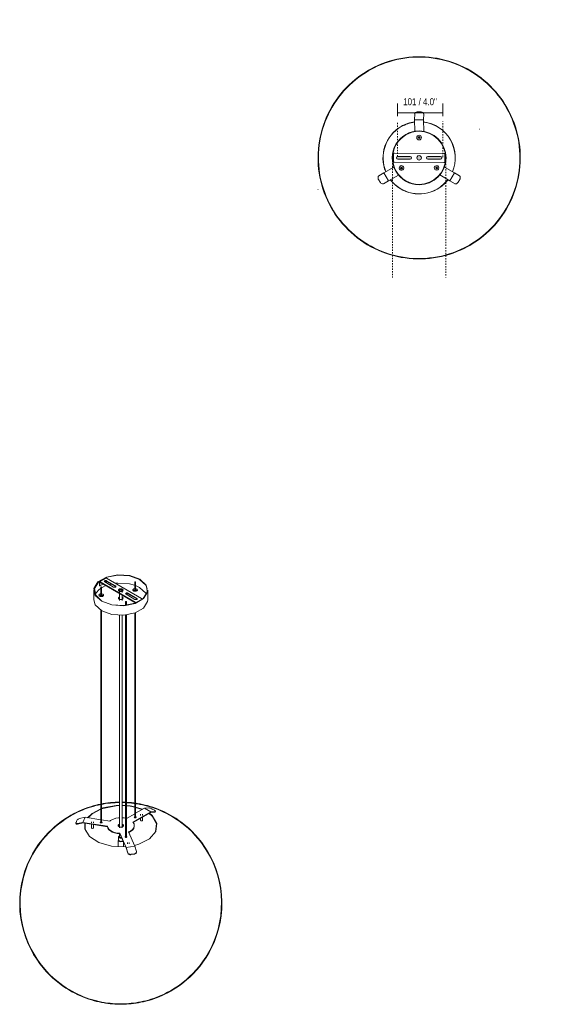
# Model space of a CAD drawing. Header units: millimetres. Extents: x 6370 to 8328, y 836 to 6902.
# Tile 2 of 2: x 7132 to 8328, y 4712 to 6902. Entities that reach past the tile are written whole.
import ezdxf

# ---------------------------------------------------------------- set-up
doc = ezdxf.new("R2010")
doc.units = ezdxf.units.MM
doc.linetypes.add('Dash', pattern=[6, 3, -3])
doc.linetypes.add('Punto', pattern=[4.7625, 0, -4.7625])
for name, color, linetype, lineweight in [('Cotas', 7, 'Continuous', 9), ('Cotas-7', 7, 'Continuous', 9), ('Elementos de detalle', 7, 'Continuous', 9), ('Lighthing Fixture Detail Wide Black', 7, 'Continuous', 20), ('Luminarias', 7, 'Continuous', 20)]:
    doc.layers.add(name, color=color, linetype=linetype, lineweight=lineweight)
doc.layers.add('Lighthing Fixture Dim Grey Dash', color=7, linetype='Dash', lineweight=9, true_color=0xd2d2d2)
doc.layers.add('Ligthing Fixture ADD', color=7, linetype='Punto', lineweight=9, true_color=0xffffff)
doc.styles.add('Arial Narrow', font='ARIALN.TTF', dxfattribs={"height": 15.4})
doc.dimstyles.new('FARO_-_2_2mm_Arial_Narrow_mm_Inch_Left_1', dxfattribs={"dimscale": 304.8, "dimtxt": 15.760837, "dimasz": 0, "dimexe": 0.068898, "dimexo": 0.0625, "dimgap": 0.011483, "dimtad": 1, "dimdec": 0, "dimzin": 0, "dimdsep": 46, "dimtxsty": 'Arial Narrow', "dimblk1": 'NONE', "dimblk2": 'NONE', "dimsah": 1, "dimcen": 0.09, "dimadec": 0, "dimazin": 0, "dimtfac": 1, "dimtdec": 4, "dimtix": 1, "dimtmove": 2, "dimatfit": 3, "dimfxl": 0.022966, "dimfxlon": 1, "dimtvp": 1, "dimtolj": 1, "dimtzin": 0, "dimarcsym": 2})

# ---------------------------------------------------------------- blocks, each defined once
blk = doc.blocks.new('20406 - AIRE 450 pendant lamp-553737-00 Isometrico PDF')
at = {"layer": 'Luminarias', "color": 254, "lineweight": 9, "true_color": 0xd4d4d4}
for p, q in [((2365.7, 5660.1), (2351.4, 5651.9)), ((2430.1, 5606.7), (2352.4, 5651.8)), ((2366.3, 5653.1), (2366.3, 5651.2)), ((2366.6, 5660), (2444.4, 5614.9)), ((2366.9, 5654), (2386.7, 5642.6)), ((2386.7, 5641.4), (2366.9, 5652.8)), ((2338.4, 5633.1), (2338.4, 5611.8)), ((2351, 5651), (2351, 5643.6)), ((2351, 5643.6), (2352.1, 5643)), ((2352.1, 5643), (2352.1, 5649.5)), ((2358.8, 5646.8), (2352.1, 5643)), ((2353.1, 5650.1), (2429.4, 5605.9)), ((2353.7, 5639.8), (2353.7, 5619.1)), ((2355.7, 5638.8), (2364.9, 5643.3)), ((2355.7, 5619.1), (2355.7, 5639.8)), ((2382.4, 5640.1), (2362.7, 5651.6)), ((2366.3, 5651.2), (2364.8, 5650.3)), ((2372.4, 5645.9), (2376.9, 5647)), ((2395.5, 5633), (2395.5, 5628.3)), ((2401.5, 5628.3), (2401.5, 5633)), ((2426.6, 5632.3), (2426.1, 5631.9)), ((2429.5, 5651.5), (2429.5, 5630.7)), ((2431.2, 5643.6), (2440.2, 5639.4)), ((2431.5, 5630.8), (2431.5, 5651.5)), ((2434.4, 5631.9), (2433.9, 5632.3)), ((2458.4, 5611.8), (2458.4, 5633.1)), ((2355.7, 5625), (2356.3, 5624.9)), ((2356.3, 5621.5), (2355.7, 5621.5)), ((2394.8, 5613.9), (2394.2, 5613.6)), ((2394.8, 5617.4), (2395.5, 5617.7)), ((2395.5, 5614.3), (2394.8, 5613.9)), ((2395.5, 5625.6), (2395.5, 5610.2)), ((2401.5, 5610.2), (2401.5, 5622.1)), ((2401.5, 5617.6), (2402, 5617.4)), ((2402, 5613.9), (2401.5, 5614.2)), ((2402.5, 5613.6), (2402, 5613.9)), ((2429.8, 5612.7), (2410.1, 5624.1)), ((2414.3, 5626.6), (2434.1, 5615.1)), ((2434.1, 5613.9), (2414.3, 5625.3)), ((2353.7, 5588.8), (2353.7, 5116.4)), ((2355.7, 5116.4), (2355.7, 5587.5)), ((2409.2, 5607.8), (2409.2, 5599.6)), ((2411.2, 5599.8), (2411.2, 5607.8)), ((2395.5, 5577.3), (2395.5, 5104.6)), ((2401.5, 5104.6), (2401.5, 5577.3)), ((2409.2, 5577.8), (2409.2, 5084.4)), ((2411.2, 5084.4), (2411.2, 5578)), ((2429.5, 5582.3), (2429.5, 5128.1)), ((2431.5, 5128.1), (2431.5, 5583)), ((2409.2, 5154.5), (2401.5, 5154.9)), ((2401.5, 5153.9), (2409.2, 5153.5)), ((2419.3, 5153.3), (2411.2, 5154.3)), ((2411.2, 5153.4), (2419.2, 5152.4)), ((2419.2, 5152.4), (2429.5, 5150.3)), ((2429.5, 5151.3), (2419.3, 5153.3)), ((2432.9, 5159.2), (2431.5, 5159.4)), ((2432.7, 5158.2), (2431.5, 5158.4)), ((2446.7, 5145.7), (2431.5, 5150.8)), ((2431.5, 5149.8), (2445.7, 5145.1)), ((2451.2, 5148.3), (2431.5, 5136.9)), ((2451.2, 5148.3), (2460.6, 5148.9)), ((2465.4, 5140.1), (2451.2, 5148.3)), ((2306.6, 5125), (2319.3, 5127.9)), ((2319.3, 5127.9), (2314.2, 5116.7)), ((2353.7, 5122.6), (2319.3, 5127.9)), ((2429.5, 5135.7), (2411.4, 5125.3)), ((2425.5, 5117.1), (2465.4, 5140.1)), ((2465.1, 5138.8), (2426.2, 5116.2)), ((2429.1, 5127.7), (2428.8, 5127.5)), ((2429.1, 5129), (2429.5, 5129.1)), ((2429.5, 5127.9), (2429.1, 5127.7)), ((2442.6, 5135.1), (2442.6, 5132.2)), ((2446.6, 5132.2), (2446.6, 5135.1)), ((2446.6, 5120.8), (2446.6, 5128.1)), ((2465.1, 5138.8), (2474.3, 5139.3)), ((2474.7, 5140.7), (2465.4, 5140.1)), ((2467.5, 5146.9), (2468.2, 5146.4)), ((2468.2, 5146.4), (2473.3, 5143.5)), ((2473.3, 5143.5), (2474.1, 5143.1)), ((2474.3, 5139.3), (2474.7, 5140.7)), ((2475.1, 5139.9), (2475.6, 5141.3)), ((2298.5, 5115.9), (2298.8, 5116.5)), ((2298.5, 5114.8), (2299.1, 5113.6)), ((2298.8, 5116.5), (2300.6, 5120.5)), ((2300.6, 5120.5), (2300.9, 5121.1)), ((2314.2, 5116.7), (2301.4, 5113.9)), ((2301.4, 5113.9), (2302, 5112.7)), ((2302, 5112.7), (2314.5, 5115.4)), ((2314.2, 5116.7), (2368.6, 5108.3)), ((2368.6, 5107.1), (2314.5, 5115.4)), ((2333.4, 5118.2), (2333.4, 5115.3)), ((2333.4, 5112.5), (2333.4, 5103.9)), ((2337.4, 5115.3), (2337.4, 5118.2)), ((2337.4, 5103.9), (2337.4, 5111.9)), ((2337.4, 5104.2), (2337.4, 5103.6)), ((2373.7, 5119.5), (2355.7, 5122.2)), ((2355.7, 5116.4), (2355.7, 5116.3)), ((2368.6, 5108.3), (2368.6, 5107.1)), ((2394.2, 5112.1), (2395.5, 5112.7)), ((2395.5, 5111.4), (2394.2, 5110.9)), ((2411.4, 5125.3), (2411.2, 5125.3)), ((2428.5, 5108.4), (2428.5, 5109.7)), ((2428.5, 5108.8), (2428.5, 5108.4)), ((2442.6, 5125.8), (2442.6, 5120.8)), ((2443.2, 5120), (2442.7, 5121.1)), ((2393.5, 5084.3), (2393.5, 5076.6)), ((2395.5, 5091.2), (2395.5, 5084.3)), ((2410.7, 5061), (2396.1, 5092.4)), ((2396.1, 5092.4), (2396.1, 5091.2)), ((2396.1, 5091.2), (2409.5, 5062.4)), ((2415.5, 5095.4), (2430, 5064)), ((2392.5, 5076.6), (2392.5, 5062.1)), ((2393.6, 5077), (2397.2, 5073.8)), ((2397.2, 5081.6), (2400.5, 5081.7)), ((2397.2, 5073.8), (2403.3, 5075.8)), ((2404.5, 5062.1), (2404.5, 5073.2)), ((2409.5, 5062.4), (2410.6, 5059.9)), ((2410.7, 5061), (2430, 5064)), ((2414.1, 5048.8), (2410.7, 5061)), ((2413.4, 5072), (2413.4, 5069.1)), ((2417.4, 5069.1), (2417.4, 5072)), ((2430, 5064), (2433.5, 5051.8)), ((2410.6, 5059.9), (2414, 5048)), ((2414, 5048), (2414.1, 5048.8)), ((2420.5, 5045.5), (2420.3, 5044.7)), ((2420.3, 5044.7), (2421.3, 5044.9)), ((2421.5, 5045.7), (2420.5, 5045.5)), ((2421.3, 5044.9), (2428.2, 5046)), ((2428.4, 5046.8), (2421.5, 5045.7)), ((2428.2, 5046), (2429.3, 5046.1)), ((2429.4, 5046.9), (2428.4, 5046.8)), ((2429.3, 5046.1), (2429.4, 5046.9)), ((2433.2, 5049.9), (2433.4, 5050.7))]:
    blk.add_line(p, q, dxfattribs=at)
for points in [[(2355.9, 5608.6, 0), (2341.7, 5621.7, 0), (2338.8, 5637, 0), (2347.6, 5651.5, 0), (2366.5, 5662.4, 0), (2391.7, 5667.5, 0), (2418.3, 5665.8, 0), (2440.9, 5657.5, 0)], [(2356.6, 5609, 0), (2342.7, 5621.9, 0), (2339.8, 5636.9, 0), (2348.5, 5651.2, 0), (2367.1, 5661.9, 0), (2391.9, 5666.9, 0), (2417.9, 5665.2, 0), (2440.2, 5657.1, 0)], [(2352.4, 5651.8, 0), (2352, 5651.9, 0), (2351.7, 5651.9, 0), (2351.4, 5651.9, 0), (2351.2, 5651.7, 0), (2351, 5651.4, 0), (2351, 5651, 0)], [(2440.9, 5657.5, 0), (2455, 5644.5, 0), (2458, 5629.1, 0), (2449.1, 5614.6, 0), (2430.2, 5603.7, 0), (2405, 5598.6, 0), (2378.5, 5600.4, 0), (2355.9, 5608.6, 0)], [(2362.7, 5651.6, 0), (2362.2, 5651.9, 0), (2361.9, 5652.4, 0), (2361.8, 5652.8, 0), (2361.9, 5653.3, 0), (2362.2, 5653.7, 0), (2362.7, 5654, 0), (2363.3, 5654.3, 0), (2364, 5654.5, 0), (2364.8, 5654.5, 0), (2365.6, 5654.5, 0), (2366.3, 5654.3, 0), (2366.9, 5654, 0)], [(2366.9, 5652.8, 0), (2366.3, 5653.1, 0), (2365.6, 5653.3, 0), (2364.8, 5653.3, 0), (2364, 5653.3, 0), (2363.3, 5653.1, 0), (2362.7, 5652.8, 0), (2362.2, 5652.4, 0), (2362, 5652.2, 0)], [(2365.7, 5660.1, 0), (2365.9, 5660.2, 0), (2366.3, 5660.1, 0), (2366.6, 5660, 0)], [(2431.2, 5651.9, 0), (2431, 5652, 0), (2430.8, 5652.1, 0), (2430.5, 5652.1, 0), (2430.2, 5652.1, 0), (2430, 5652, 0), (2429.8, 5651.9, 0), (2429.6, 5651.8, 0), (2429.5, 5651.7, 0), (2429.5, 5651.5, 0), (2429.5, 5651.4, 0), (2429.6, 5651.2, 0), (2429.8, 5651.1, 0)], [(2429.8, 5651.1, 0), (2430, 5651, 0), (2430.2, 5651, 0), (2430.5, 5650.9, 0), (2430.8, 5651, 0), (2431, 5651, 0), (2431.2, 5651.1, 0), (2431.4, 5651.2, 0), (2431.5, 5651.4, 0), (2431.5, 5651.5, 0), (2431.5, 5651.7, 0), (2431.4, 5651.8, 0), (2431.2, 5651.9, 0)], [(2440.2, 5657.1, 0), (2454.1, 5644.3, 0), (2457, 5636.8, 0)], [(2341.4, 5624.2, 0), (2348.5, 5633.5, 0), (2353.7, 5637.5, 0)], [(2352.1, 5649.5, 0), (2352.1, 5649.8, 0), (2352.2, 5650, 0), (2352.4, 5650.2, 0), (2352.6, 5650.2, 0), (2352.8, 5650.2, 0), (2353.1, 5650.1, 0)], [(2353.8, 5639.9, 0), (2353.7, 5639.8, 0), (2353.8, 5639.6, 0), (2353.9, 5639.5, 0), (2354, 5639.4, 0), (2354.2, 5639.3, 0), (2354.5, 5639.2, 0), (2354.7, 5639.2, 0), (2355, 5639.2, 0), (2355.2, 5639.3, 0), (2355.4, 5639.4, 0), (2355.6, 5639.5, 0), (2355.7, 5639.6, 0)], [(2355.7, 5639.6, 0), (2355.7, 5639.8, 0), (2355.7, 5639.9, 0), (2355.6, 5640.1, 0), (2355.4, 5640.2, 0), (2355.2, 5640.3, 0), (2355, 5640.4, 0), (2354.7, 5640.4, 0), (2354.5, 5640.4, 0), (2354.2, 5640.3, 0), (2354, 5640.2, 0), (2353.9, 5640.1, 0), (2353.8, 5639.9, 0)], [(2457.4, 5633.1, 0), (2457, 5629.2, 0), (2448.3, 5614.9, 0), (2429.7, 5604.2, 0), (2404.9, 5599.2, 0), (2378.8, 5600.9, 0), (2356.6, 5609, 0)], [(2386.7, 5642.6, 0), (2387.1, 5642.2, 0), (2387.4, 5641.8, 0), (2387.5, 5641.4, 0), (2387.4, 5640.9, 0), (2387.1, 5640.5, 0), (2386.7, 5640.1, 0), (2386, 5639.9, 0), (2385.3, 5639.7, 0), (2384.5, 5639.6, 0), (2383.8, 5639.7, 0), (2383, 5639.9, 0), (2382.4, 5640.1, 0)], [(2386.3, 5648.6, 0), (2391.9, 5649.2, 0), (2417.9, 5647.4, 0), (2429.2, 5644.3, 0)], [(2387.3, 5640.7, 0), (2387.1, 5641, 0), (2386.7, 5641.4, 0)], [(2401.9, 5631.3, 0), (2400.9, 5630.8, 0), (2399.7, 5630.6, 0), (2398.4, 5630.5, 0), (2397.1, 5630.6, 0), (2395.9, 5630.9, 0), (2394.8, 5631.3, 0), (2394, 5631.9, 0), (2393.5, 5632.6, 0), (2393.4, 5633.4, 0), (2393.5, 5634.1, 0), (2394, 5634.8, 0), (2394.8, 5635.4, 0)], [(2394.8, 5634.2, 0), (2394, 5633.6, 0), (2393.5, 5632.9, 0), (2393.5, 5632.7, 0)], [(2394.8, 5635.4, 0), (2395.9, 5635.9, 0), (2397.1, 5636.1, 0), (2398.4, 5636.2, 0), (2399.7, 5636.1, 0), (2400.9, 5635.8, 0), (2401.9, 5635.4, 0), (2402.7, 5634.8, 0), (2403.2, 5634.1, 0), (2403.4, 5633.3, 0), (2403.2, 5632.6, 0), (2402.7, 5631.9, 0), (2401.9, 5631.3, 0)], [(2403.3, 5632.7, 0), (2403.2, 5632.9, 0), (2402.7, 5633.6, 0), (2401.9, 5634.2, 0), (2400.9, 5634.6, 0), (2399.7, 5634.9, 0), (2398.4, 5635, 0), (2397.1, 5634.9, 0), (2395.9, 5634.6, 0), (2394.8, 5634.2, 0)], [(2399.3, 5634.7, 0), (2398.5, 5634.8, 0), (2397.7, 5634.7, 0), (2397, 5634.5, 0), (2396.4, 5634.3, 0), (2395.9, 5633.9, 0), (2395.6, 5633.5, 0), (2395.5, 5633, 0), (2395.6, 5632.6, 0), (2395.9, 5632.2, 0), (2396.4, 5631.8, 0), (2397, 5631.5, 0), (2397.7, 5631.4, 0)], [(2397.7, 5631.4, 0), (2398.5, 5631.3, 0), (2399.3, 5631.4, 0), (2400, 5631.5, 0), (2400.6, 5631.8, 0), (2401.1, 5632.2, 0), (2401.4, 5632.6, 0), (2401.5, 5633, 0), (2401.4, 5633.5, 0), (2401.1, 5633.9, 0), (2400.6, 5634.3, 0), (2400, 5634.5, 0), (2399.3, 5634.7, 0)], [(2426.6, 5631.6, 0), (2425.8, 5632.2, 0), (2425.3, 5632.9, 0), (2425.1, 5633.7, 0), (2425.3, 5634.4, 0), (2425.8, 5635.1, 0), (2426.6, 5635.7, 0)], [(2426.6, 5635.7, 0), (2427.7, 5636.2, 0), (2428.9, 5636.5, 0), (2429.5, 5636.6, 0)], [(2429.5, 5633.1, 0), (2428.9, 5633, 0), (2427.7, 5632.8, 0), (2426.6, 5632.3, 0)], [(2433.9, 5631.6, 0), (2432.8, 5631.1, 0), (2431.6, 5630.8, 0), (2430.2, 5630.7, 0), (2428.9, 5630.8, 0), (2427.7, 5631.1, 0), (2426.6, 5631.6, 0)], [(2431.6, 5636.5, 0), (2432.8, 5636.2, 0), (2433.9, 5635.7, 0)], [(2433.9, 5632.3, 0), (2432.8, 5632.7, 0), (2431.6, 5633, 0)], [(2433.9, 5635.7, 0), (2434.7, 5635.1, 0), (2435.2, 5634.4, 0), (2435.4, 5633.6, 0), (2435.2, 5632.9, 0), (2434.7, 5632.2, 0), (2433.9, 5631.6, 0)], [(2440.2, 5639.4, 0), (2454.1, 5626.5, 0), (2455.3, 5624.2, 0)], [(2338.4, 5611.9, 0), (2341.7, 5600.4, 0), (2355.9, 5587.4, 0)], [(2353.6, 5619.2, 0), (2352.4, 5619.5, 0), (2351.3, 5620, 0), (2350.5, 5620.6, 0), (2350, 5621.3, 0), (2349.8, 5622.1, 0), (2350, 5622.8, 0), (2350.5, 5623.5, 0), (2351.3, 5624.2, 0), (2352.4, 5624.6, 0), (2353.6, 5624.9, 0), (2353.7, 5624.9, 0)], [(2353.7, 5621.5, 0), (2353.6, 5621.5, 0), (2352.4, 5621.2, 0), (2351.3, 5620.7, 0), (2350.8, 5620.3, 0)], [(2356.3, 5624.9, 0), (2357.5, 5624.6, 0), (2358.6, 5624.2, 0), (2359.4, 5623.5, 0), (2359.9, 5622.8, 0), (2360, 5622.1, 0), (2359.9, 5621.3, 0), (2359.4, 5620.6, 0), (2358.5, 5620, 0), (2357.5, 5619.5, 0), (2356.2, 5619.2, 0), (2354.9, 5619.1, 0), (2353.6, 5619.2, 0)], [(2355.9, 5587.4, 0), (2378.5, 5579.2, 0), (2405, 5577.4, 0), (2430.2, 5582.5, 0), (2449.1, 5593.4, 0), (2458, 5607.9, 0), (2458.4, 5611.8, 0)], [(2359.1, 5620.3, 0), (2358.6, 5620.7, 0), (2357.5, 5621.2, 0), (2356.3, 5621.5, 0)], [(2394.7, 5613.2, 0), (2393.9, 5613.8, 0), (2393.4, 5614.5, 0), (2393.2, 5615.3, 0), (2393.4, 5616.1, 0), (2393.9, 5616.8, 0), (2394.8, 5617.4, 0)], [(2402, 5613.2, 0), (2400.9, 5612.7, 0), (2399.7, 5612.4, 0), (2398.4, 5612.3, 0), (2397, 5612.4, 0), (2395.8, 5612.7, 0), (2394.7, 5613.2, 0)], [(2402, 5617.4, 0), (2402.8, 5616.8, 0), (2403.3, 5616.1, 0), (2403.5, 5615.3, 0), (2403.3, 5614.5, 0), (2402.8, 5613.8, 0), (2402, 5613.2, 0)], [(2410.1, 5624.1, 0), (2409.6, 5624.5, 0), (2409.3, 5624.9, 0), (2409.2, 5625.3, 0), (2409.3, 5625.8, 0), (2409.6, 5626.2, 0), (2410.1, 5626.6, 0), (2410.7, 5626.8, 0), (2411.4, 5627, 0), (2412.2, 5627.1, 0), (2413, 5627, 0), (2413.7, 5626.8, 0), (2414.3, 5626.6, 0)], [(2409.9, 5608.3, 0), (2409.7, 5608.3, 0), (2409.5, 5608.2, 0), (2409.3, 5608.1, 0), (2409.2, 5607.9, 0), (2409.2, 5607.8, 0), (2409.2, 5607.6, 0), (2409.3, 5607.5, 0), (2409.5, 5607.4, 0), (2409.7, 5607.3, 0), (2409.9, 5607.2, 0), (2410.2, 5607.2, 0), (2410.5, 5607.2, 0)], [(2414.3, 5625.3, 0), (2413.7, 5625.6, 0), (2413, 5625.8, 0), (2412.2, 5625.9, 0), (2411.4, 5625.8, 0), (2410.7, 5625.6, 0), (2410.1, 5625.3, 0), (2409.6, 5625, 0), (2409.4, 5624.7, 0)], [(2410.5, 5607.2, 0), (2410.7, 5607.3, 0), (2410.9, 5607.4, 0), (2411.1, 5607.5, 0), (2411.2, 5607.6, 0), (2411.2, 5607.8, 0), (2411.2, 5607.9, 0), (2411.1, 5608.1, 0), (2410.9, 5608.2, 0), (2410.7, 5608.3, 0), (2410.5, 5608.3, 0), (2410.2, 5608.4, 0), (2409.9, 5608.3, 0)], [(2434.1, 5615.1, 0), (2434.6, 5614.8, 0), (2434.9, 5614.3, 0), (2435, 5613.9, 0), (2434.9, 5613.4, 0), (2434.6, 5613, 0), (2434.1, 5612.7, 0), (2433.5, 5612.4, 0), (2432.7, 5612.2, 0), (2432, 5612.2, 0), (2431.2, 5612.2, 0), (2430.5, 5612.4, 0), (2429.8, 5612.7, 0)], [(2434.8, 5613.3, 0), (2434.6, 5613.5, 0), (2434.1, 5613.9, 0)], [(2444.4, 5614.9, 0), (2444.7, 5614.7, 0), (2445.1, 5614.3, 0), (2445.3, 5613.9, 0), (2445.6, 5613.5, 0), (2445.7, 5613, 0), (2445.7, 5612.8, 0)], [(2429.4, 5605.9, 0), (2429.6, 5605.7, 0), (2429.9, 5605.5, 0), (2430.1, 5605.2, 0), (2430.3, 5604.8, 0), (2430.4, 5604.5, 0)], [(2431.4, 5604.9, 0), (2431.3, 5605.3, 0), (2431.1, 5605.7, 0), (2430.8, 5606.1, 0), (2430.5, 5606.5, 0), (2430.1, 5606.7, 0)], [(2353.7, 5157.4, 0), (2348.2, 5156.2, 0), (2342.6, 5154.8, 0), (2336.9, 5153.3, 0), (2331.1, 5151.5, 0), (2325.2, 5149.6, 0), (2319.1, 5147.4, 0), (2313, 5145, 0), (2306.8, 5142.3, 0), (2300.4, 5139.4, 0), (2293.8, 5136.1, 0), (2287.2, 5132.4, 0), (2280.4, 5128.4, 0), (2273.5, 5124, 0), (2266.4, 5119.1, 0), (2259.3, 5113.6, 0), (2252, 5107.7, 0), (2244.7, 5101.1, 0), (2237.4, 5093.9, 0), (2230, 5086, 0), (2222.8, 5077.4, 0), (2215.6, 5068, 0), (2208.7, 5057.8, 0), (2202.1, 5046.8, 0), (2196, 5034.9, 0), (2190.3, 5022.3, 0), (2185.3, 5008.9, 0), (2181.1, 4994.8, 0), (2177.7, 4980.1, 0), (2175.2, 4965, 0), (2173.8, 4949.6, 0), (2173.5, 4934, 0), (2174.2, 4918.5, 0), (2176, 4903.1, 0), (2178.8, 4888.1, 0), (2182.5, 4873.7, 0), (2187.1, 4859.8, 0), (2192.3, 4846.7, 0), (2198.2, 4834.3, 0), (2204.5, 4822.8, 0), (2211.3, 4812.1, 0), (2218.3, 4802.2, 0), (2225.4, 4793.1, 0), (2232.7, 4784.7, 0), (2240.1, 4777.1, 0), (2247.4, 4770.1, 0), (2254.7, 4763.8, 0), (2261.9, 4758.1, 0), (2269, 4752.8, 0), (2276.1, 4748.1, 0), (2282.9, 4743.8, 0), (2289.7, 4739.9, 0), (2296.3, 4736.4, 0), (2302.8, 4733.3, 0), (2309.1, 4730.4, 0), (2315.3, 4727.8, 0), (2321.4, 4725.5, 0), (2327.4, 4723.4, 0), (2333.2, 4721.6, 0), (2339, 4719.9, 0), (2344.6, 4718.4, 0), (2350.2, 4717.1, 0), (2355.7, 4716, 0), (2361.2, 4715, 0), (2364.1, 4714.5, 0)], [(2353.7, 5156.4, 0), (2348.4, 5155.2, 0), (2342.8, 5153.9, 0), (2337.1, 5152.3, 0), (2331.4, 5150.6, 0), (2325.5, 5148.7, 0), (2319.5, 5146.5, 0), (2313.4, 5144.1, 0), (2307.2, 5141.4, 0), (2300.8, 5138.5, 0), (2294.3, 5135.2, 0), (2287.7, 5131.6, 0), (2280.9, 5127.6, 0), (2274, 5123.1, 0), (2267, 5118.2, 0), (2259.9, 5112.9, 0), (2252.7, 5106.9, 0), (2245.4, 5100.4, 0), (2238.1, 5093.2, 0), (2230.8, 5085.4, 0), (2223.5, 5076.8, 0), (2216.5, 5067.4, 0), (2209.6, 5057.3, 0), (2203, 5046.3, 0), (2196.9, 5034.5, 0), (2191.2, 5021.9, 0), (2186.3, 5008.6, 0), (2182, 4994.5, 0), (2178.7, 4979.9, 0), (2176.2, 4964.9, 0), (2174.8, 4949.5, 0), (2174.5, 4934, 0), (2175.2, 4918.5, 0), (2177, 4903.3, 0), (2179.8, 4888.4, 0), (2183.5, 4874, 0), (2188, 4860.2, 0), (2193.3, 4847.1, 0), (2199.1, 4834.8, 0), (2205.4, 4823.3, 0), (2212.1, 4812.6, 0), (2219.1, 4802.8, 0), (2226.2, 4793.7, 0), (2233.5, 4785.4, 0), (2240.8, 4777.8, 0), (2248.1, 4770.9, 0), (2255.4, 4764.6, 0), (2262.5, 4758.8, 0), (2269.6, 4753.7, 0), (2276.6, 4748.9, 0), (2283.4, 4744.7, 0), (2290.2, 4740.8, 0), (2296.7, 4737.3, 0), (2303.2, 4734.2, 0), (2309.5, 4731.3, 0), (2315.7, 4728.7, 0), (2321.7, 4726.4, 0), (2327.7, 4724.4, 0), (2333.5, 4722.5, 0), (2339.2, 4720.9, 0), (2344.9, 4719.4, 0), (2350.4, 4718.1, 0), (2355.9, 4717, 0), (2361.3, 4716, 0), (2364.2, 4715.5, 0)], [(2395.5, 5161.9, 0), (2390.9, 5161.8, 0), (2385.7, 5161.5, 0), (2380.5, 5161.2, 0), (2375.2, 5160.7, 0), (2369.9, 5160.1, 0), (2364.6, 5159.3, 0), (2359.2, 5158.4, 0), (2355.7, 5157.8, 0)], [(2395.5, 5160.9, 0), (2390.9, 5160.8, 0), (2385.8, 5160.5, 0), (2380.5, 5160.2, 0), (2375.3, 5159.7, 0), (2370, 5159.1, 0), (2364.7, 5158.3, 0), (2359.3, 5157.4, 0), (2355.7, 5156.7, 0)], [(2395.5, 5154.9, 0), (2388, 5154.5, 0), (2358.2, 5148.7, 0), (2355.7, 5147.8, 0)], [(2355.7, 5146.8, 0), (2358.4, 5147.7, 0), (2388, 5153.5, 0), (2395.5, 5153.9, 0)], [(2364.1, 4714.5, 0), (2369.4, 4713.8, 0), (2374.7, 4713.1, 0), (2380, 4712.6, 0), (2385.2, 4712.3, 0), (2390.4, 4712, 0), (2395.6, 4711.9, 0), (2400.8, 4711.9, 0), (2406, 4712, 0), (2411.3, 4712.2, 0), (2416.5, 4712.6, 0), (2421.7, 4713.1, 0), (2427, 4713.7, 0), (2432.4, 4714.5, 0), (2437.8, 4715.3, 0), (2443.3, 4716.4, 0), (2448.8, 4717.6, 0), (2454.4, 4718.9, 0), (2460.1, 4720.5, 0), (2465.9, 4722.2, 0), (2471.8, 4724.2, 0), (2477.8, 4726.3, 0), (2483.9, 4728.7, 0), (2490.2, 4731.4, 0), (2496.6, 4734.4, 0), (2503.1, 4737.7, 0), (2509.8, 4741.3, 0), (2516.6, 4745.4, 0), (2523.5, 4749.8, 0), (2530.5, 4754.7, 0), (2537.7, 4760.1, 0), (2544.9, 4766.1, 0), (2552.3, 4772.6, 0), (2559.6, 4779.8, 0), (2566.9, 4787.7, 0), (2574.2, 4796.3, 0), (2581.3, 4805.7, 0), (2588.2, 4816, 0), (2594.8, 4827, 0), (2601, 4838.8, 0), (2606.6, 4851.5, 0), (2611.6, 4864.9, 0), (2615.9, 4879, 0), (2619.3, 4893.6, 0), (2621.7, 4908.8, 0), (2623.1, 4924.2, 0), (2623.5, 4939.8, 0), (2622.7, 4955.3, 0), (2620.9, 4970.6, 0), (2618.1, 4985.6, 0), (2614.4, 5000.1, 0), (2609.9, 5013.9, 0), (2604.6, 5027.1, 0), (2598.8, 5039.4, 0), (2592.4, 5051, 0), (2585.7, 5061.7, 0), (2578.7, 5071.6, 0), (2571.5, 5080.7, 0), (2564.2, 5089, 0), (2556.9, 5096.7, 0), (2549.5, 5103.6, 0), (2542.2, 5110, 0), (2535, 5115.7, 0), (2527.9, 5120.9, 0), (2520.9, 5125.7, 0), (2514, 5129.9, 0), (2507.3, 5133.8, 0), (2500.7, 5137.3, 0), (2494.2, 5140.5, 0), (2487.9, 5143.4, 0), (2481.7, 5145.9, 0), (2475.6, 5148.3, 0), (2469.6, 5150.3, 0), (2463.7, 5152.2, 0), (2458, 5153.9, 0), (2452.3, 5155.3, 0), (2446.7, 5156.6, 0), (2441.2, 5157.8, 0), (2435.8, 5158.8, 0), (2432.9, 5159.2, 0)], [(2364.2, 4715.5, 0), (2369.6, 4714.8, 0), (2374.8, 4714.1, 0), (2380.1, 4713.6, 0), (2385.3, 4713.3, 0), (2390.5, 4713, 0), (2395.7, 4712.9, 0), (2400.8, 4712.9, 0), (2406, 4713, 0), (2411.2, 4713.2, 0), (2416.4, 4713.6, 0), (2421.6, 4714.1, 0), (2426.9, 4714.7, 0), (2432.2, 4715.4, 0), (2437.6, 4716.3, 0), (2443.1, 4717.4, 0), (2448.6, 4718.6, 0), (2454.1, 4719.9, 0), (2459.8, 4721.4, 0), (2465.6, 4723.2, 0), (2471.5, 4725.1, 0), (2477.5, 4727.3, 0), (2483.6, 4729.7, 0), (2489.8, 4732.3, 0), (2496.2, 4735.3, 0), (2502.6, 4738.6, 0), (2509.3, 4742.2, 0), (2516, 4746.2, 0), (2522.9, 4750.6, 0), (2529.9, 4755.5, 0), (2537.1, 4760.9, 0), (2544.3, 4766.8, 0), (2551.6, 4773.4, 0), (2558.9, 4780.5, 0), (2566.2, 4788.4, 0), (2573.4, 4797, 0), (2580.5, 4806.3, 0), (2587.4, 4816.5, 0), (2593.9, 4827.5, 0), (2600.1, 4839.3, 0), (2605.7, 4851.9, 0), (2610.7, 4865.2, 0), (2614.9, 4879.2, 0), (2618.3, 4893.8, 0), (2620.7, 4908.9, 0), (2622.1, 4924.2, 0), (2622.5, 4939.8, 0), (2621.7, 4955.2, 0), (2619.9, 4970.5, 0), (2617.2, 4985.4, 0), (2613.5, 4999.8, 0), (2608.9, 5013.6, 0), (2603.7, 5026.7, 0), (2597.9, 5039, 0), (2591.5, 5050.5, 0), (2584.9, 5061.1, 0), (2577.9, 5071, 0), (2570.7, 5080.1, 0), (2563.5, 5088.4, 0), (2556.2, 5096, 0), (2548.9, 5102.9, 0), (2541.6, 5109.2, 0), (2534.4, 5114.9, 0), (2527.3, 5120.1, 0), (2520.4, 5124.8, 0), (2513.5, 5129.1, 0), (2506.8, 5132.9, 0), (2500.2, 5136.4, 0), (2493.8, 5139.6, 0), (2487.5, 5142.4, 0), (2481.3, 5145, 0), (2475.2, 5147.3, 0), (2469.3, 5149.4, 0), (2463.4, 5151.3, 0), (2457.7, 5152.9, 0), (2452.1, 5154.4, 0), (2446.5, 5155.7, 0), (2441, 5156.8, 0), (2435.6, 5157.8, 0), (2432.7, 5158.2, 0)], [(2409.2, 5161.6, 0), (2406.5, 5161.7, 0), (2401.5, 5161.9, 0)], [(2409.2, 5160.6, 0), (2406.5, 5160.7, 0), (2401.5, 5160.9, 0)], [(2429.5, 5159.7, 0), (2427.5, 5160, 0), (2422.2, 5160.6, 0), (2417, 5161.1, 0), (2411.7, 5161.5, 0), (2411.2, 5161.5, 0)], [(2429.5, 5158.7, 0), (2427.4, 5159, 0), (2422.1, 5159.6, 0), (2416.9, 5160.1, 0), (2411.7, 5160.5, 0), (2411.2, 5160.5, 0)], [(2467.5, 5146.9, 0), (2466.2, 5147.5, 0), (2464.8, 5148, 0), (2463.3, 5148.4, 0), (2461.9, 5148.7, 0), (2460.6, 5148.9, 0)], [(2353.7, 5147.1, 0), (2334.6, 5136.7, 0), (2324.7, 5127.1, 0)], [(2325.6, 5126.9, 0), (2334.9, 5135.8, 0), (2353.7, 5146, 0)], [(2395.5, 5126.9, 0), (2393.4, 5126.7, 0), (2387.5, 5125.8, 0), (2382, 5124.1, 0), (2377.3, 5121.9, 0)], [(2409.2, 5125.8, 0), (2405.6, 5126.5, 0), (2401.5, 5126.9, 0)], [(2431.9, 5127.3, 0), (2431.5, 5127.1, 0), (2431, 5127, 0), (2430.5, 5127, 0), (2430, 5127, 0), (2429.5, 5127.1, 0), (2429.1, 5127.3, 0), (2428.8, 5127.6, 0), (2428.6, 5127.8, 0), (2428.5, 5128.1, 0), (2428.6, 5128.4, 0), (2428.8, 5128.7, 0), (2429.1, 5129, 0)], [(2429.3, 5065.5, 0), (2438.7, 5068.2, 0), (2462.3, 5080.1, 0), (2476.2, 5096.4, 0), (2478.3, 5114.5, 0), (2468.2, 5131.7, 0), (2462, 5137, 0)], [(2429.8, 5127.7, 0), (2429.6, 5127.9, 0), (2429.5, 5128, 0), (2429.5, 5128.1, 0)], [(2431.5, 5128.1, 0), (2431.5, 5128, 0), (2431.4, 5127.9, 0), (2431.2, 5127.7, 0), (2431, 5127.6, 0), (2430.8, 5127.6, 0), (2430.5, 5127.6, 0), (2430.2, 5127.6, 0), (2430, 5127.6, 0), (2429.8, 5127.7, 0)], [(2431.5, 5129.1, 0), (2431.9, 5129, 0), (2432.2, 5128.7, 0), (2432.4, 5128.4, 0), (2432.5, 5128.1, 0), (2432.4, 5127.8, 0), (2432.2, 5127.6, 0), (2431.9, 5127.3, 0)], [(2432.1, 5127.6, 0), (2431.9, 5127.7, 0), (2431.5, 5127.9, 0)], [(2461.2, 5136.5, 0), (2467.9, 5130.8, 0), (2477.9, 5113.7, 0), (2476, 5096, 0)], [(2474.7, 5140.7, 0), (2475.3, 5141, 0), (2475.6, 5141.4, 0), (2475.4, 5141.9, 0), (2474.9, 5142.5, 0), (2474.1, 5143.1, 0)], [(2475.1, 5140, 0), (2474.9, 5139.6, 0), (2474.3, 5139.3, 0)], [(2298.5, 5115.9, 0), (2298.4, 5115.2, 0), (2298.7, 5114.5, 0), (2299.3, 5114.1, 0), (2300.2, 5113.9, 0), (2301.4, 5113.9, 0)], [(2302, 5112.7, 0), (2300.8, 5112.7, 0), (2299.9, 5112.9, 0), (2299.3, 5113.3, 0), (2299, 5113.7, 0)], [(2306.6, 5125, 0), (2305.1, 5124.5, 0), (2303.8, 5123.8, 0), (2302.6, 5122.9, 0), (2301.6, 5122, 0), (2300.9, 5121.1, 0)], [(2318.7, 5114.8, 0), (2318.7, 5102.4, 0), (2328.8, 5085.2, 0), (2349.5, 5071.6, 0), (2377.6, 5063.5, 0)], [(2320.4, 5097.2, 0), (2319, 5101.6, 0), (2319.3, 5114.7, 0)], [(2337.4, 5103.6, 0), (2334.9, 5102.8, 0), (2333.5, 5104.2, 0)], [(2354.2, 5115.3, 0), (2353.7, 5115.4, 0), (2353.3, 5115.6, 0), (2353, 5115.8, 0), (2352.8, 5116.1, 0), (2352.7, 5116.4, 0), (2352.8, 5116.7, 0), (2353, 5117, 0), (2353.3, 5117.2, 0), (2353.7, 5117.4, 0)], [(2353.7, 5116.2, 0), (2353.3, 5116, 0), (2353, 5115.8, 0)], [(2355.7, 5116.3, 0), (2355.6, 5116.1, 0), (2355.4, 5116, 0), (2355.2, 5115.9, 0), (2355, 5115.9, 0), (2354.7, 5115.8, 0), (2354.5, 5115.9, 0), (2354.2, 5115.9, 0), (2354, 5116, 0), (2353.9, 5116.1, 0), (2353.8, 5116.3, 0), (2353.7, 5116.4, 0)], [(2355.7, 5117.4, 0), (2356.2, 5117.2, 0), (2356.5, 5117, 0), (2356.7, 5116.7, 0), (2356.7, 5116.4, 0), (2356.7, 5116.1, 0), (2356.5, 5115.8, 0), (2356.2, 5115.6, 0), (2355.7, 5115.4, 0), (2355.3, 5115.3, 0), (2354.7, 5115.3, 0), (2354.2, 5115.3, 0)], [(2356.4, 5115.8, 0), (2356.2, 5116, 0), (2355.7, 5116.2, 0)], [(2368.6, 5108.3, 0), (2369.6, 5104.9, 0), (2371.9, 5101.6, 0), (2375.2, 5098.7, 0), (2379.5, 5096.2, 0), (2384.6, 5094.3, 0), (2390.2, 5093, 0), (2396.1, 5092.4, 0)], [(2396.1, 5091.2, 0), (2390.2, 5091.8, 0), (2384.6, 5093.1, 0), (2379.5, 5095, 0), (2375.2, 5097.5, 0), (2371.9, 5100.4, 0), (2369.6, 5103.6, 0), (2368.6, 5107.1, 0)], [(2377.3, 5121.9, 0), (2375.4, 5120.7, 0), (2373.7, 5119.5, 0)], [(2402.7, 5107.2, 0), (2401.5, 5106.7, 0), (2400, 5106.3, 0), (2398.5, 5106.2, 0), (2396.9, 5106.3, 0), (2395.5, 5106.7, 0), (2394.2, 5107.2, 0), (2393.3, 5107.9, 0), (2392.7, 5108.8, 0), (2392.5, 5109.7, 0), (2392.7, 5110.6, 0), (2393.3, 5111.4, 0), (2394.2, 5112.1, 0)], [(2394.2, 5110.9, 0), (2393.3, 5110.2, 0), (2392.7, 5109.3, 0), (2392.6, 5109, 0)], [(2401.5, 5112.7, 0), (2402.7, 5112.1, 0), (2403.7, 5111.4, 0), (2404.3, 5110.6, 0), (2404.5, 5109.7, 0), (2404.3, 5108.8, 0), (2403.7, 5107.9, 0), (2402.7, 5107.2, 0)], [(2404.4, 5109, 0), (2404.3, 5109.3, 0), (2403.7, 5110.2, 0), (2402.7, 5110.9, 0), (2401.5, 5111.4, 0)], [(2419.7, 5097.4, 0), (2424.2, 5100.8, 0), (2427.2, 5104.7, 0), (2428.4, 5108.8, 0), (2427.9, 5113.1, 0), (2425.5, 5117.1, 0)], [(2428.4, 5107.6, 0), (2427.2, 5103.4, 0), (2424.2, 5099.5, 0), (2419.7, 5096.2, 0)], [(2446.6, 5121.1, 0), (2446.1, 5120, 0), (2443.2, 5120, 0)], [(2395.4, 5086.6, 0), (2393.6, 5085.1, 0), (2397.2, 5081.6, 0)], [(2397.7, 5082.7, 0), (2397, 5082.8, 0), (2396.4, 5083.1, 0), (2395.9, 5083.5, 0), (2395.6, 5083.9, 0), (2395.5, 5084.3, 0)], [(2400, 5082.8, 0), (2400, 5082.8, 0), (2399.3, 5082.7, 0), (2398.5, 5082.6, 0), (2397.7, 5082.7, 0)], [(2408.3, 5084.1, 0), (2408.2, 5084.4, 0), (2408.3, 5084.7, 0), (2408.5, 5085, 0), (2408.8, 5085.2, 0), (2409.2, 5085.4, 0)], [(2412.1, 5084.7, 0), (2412.2, 5084.4, 0), (2412.1, 5084.1, 0), (2411.9, 5083.8, 0), (2411.6, 5083.6, 0), (2411.2, 5083.4, 0), (2410.7, 5083.3, 0), (2410.2, 5083.2, 0), (2409.7, 5083.3, 0), (2409.2, 5083.4, 0), (2408.8, 5083.6, 0), (2408.5, 5083.8, 0), (2408.3, 5084.1, 0)], [(2409.2, 5084.2, 0), (2408.8, 5084, 0), (2408.5, 5083.8, 0)], [(2410.5, 5083.8, 0), (2410.2, 5083.8, 0), (2409.9, 5083.8, 0), (2409.7, 5083.9, 0), (2409.5, 5084, 0), (2409.3, 5084.1, 0), (2409.2, 5084.3, 0), (2409.2, 5084.4, 0)], [(2411.2, 5084.4, 0), (2411.2, 5084.3, 0), (2411.1, 5084.1, 0), (2410.9, 5084, 0), (2410.7, 5083.9, 0), (2410.5, 5083.8, 0)], [(2411.2, 5085.4, 0), (2411.6, 5085.2, 0), (2411.9, 5085, 0), (2412.1, 5084.7, 0)], [(2411.9, 5083.8, 0), (2411.6, 5084, 0), (2411.2, 5084.2, 0)], [(2415.5, 5095.4, 0), (2417.6, 5096.3, 0), (2419.7, 5097.4, 0)], [(2419.7, 5096.2, 0), (2417.6, 5095.1, 0), (2415.9, 5094.3, 0)], [(2377.6, 5063.5, 0), (2409, 5062.4, 0), (2409.5, 5062.4, 0)], [(2393.4, 5078.5, 0), (2392.7, 5075.7, 0), (2396.9, 5073.2, 0)], [(2396.9, 5073.2, 0), (2402.7, 5074.1, 0), (2403.7, 5074.9, 0)], [(2420.3, 5044.7, 0), (2418.8, 5044.8, 0), (2417.3, 5045.2, 0), (2415.9, 5045.9, 0), (2414.8, 5046.8, 0), (2414, 5048, 0)], [(2414.1, 5048.8, 0), (2415, 5047.6, 0), (2416.1, 5046.7, 0), (2417.4, 5046, 0), (2418.9, 5045.6, 0), (2420.5, 5045.5, 0)], [(2433.2, 5049.7, 0), (2432.7, 5048.5, 0), (2431.8, 5047.4, 0), (2430.6, 5046.6, 0), (2429.3, 5046.1, 0)], [(2429.4, 5046.9, 0), (2430.8, 5047.4, 0), (2432, 5048.2, 0), (2432.8, 5049.3, 0), (2433.3, 5050.5, 0), (2433.5, 5051.8, 0)]]:
    blk.add_polyline3d(points, dxfattribs=at)
blk = doc.blocks.new('20406 - AIRE 450 pendant lamp-553737-Planta_PDF Fixing Holes')
at = {"layer": 'Luminarias'}
for p, q in [((-54.2, -913.2), (-55.1, -913.8)), ((-55.1, -913.8), (-55.1, -913.8)), ((-48, -909.7), (-54.2, -913.2)), ((-47.1, -909.1), (-48, -909.7)), ((-47.1, -909.2), (-47.1, -909.1)), ((-33.6, -921.7), (-40.3, -910.3)), ((-57.6, -920.3), (-51, -931.7)), ((-51, -931.7), (-33.6, -921.7)), ((-38.2, -953.9), (-51, -931.7)), ((-33.6, -921.7), (-20.9, -943.9)), ((42.7, -963.6), (-52.6, -1018.9)), ((44.4, -962.7), (42.7, -963.6)), ((44.4, -962.7), (54.5, -980.1)), ((-42.5, -1036.3), (52.8, -981.1)), ((52.8, -981.1), (54.5, -980.1)), ((59.2, -990), (84.6, -990)), ((84.6, -990), (84.6, -1010)), ((97.8, -990), (84.6, -990)), ((102.3, -996.4), (102.3, -995.4)), ((102.3, -1003.6), (102.3, -996.4)), ((102.3, -1004.6), (102.3, -1003.6)), ((-52.6, -1018.9), (-54.2, -1019.8)), ((-44.2, -1037.2), (-54.2, -1019.8)), ((84.6, -1010), (59.2, -1010)), ((84.6, -1010), (97.8, -1010)), ((-38.2, -1046.1), (-51, -1068.3)), ((-44.2, -1037.2), (-42.5, -1036.3)), ((-51, -1068.3), (-57.6, -1079.7)), ((-33.6, -1078.3), (-51, -1068.3)), ((-33.6, -1078.3), (-20.9, -1056.1)), ((-55.1, -1086.2), (-54.2, -1086.8)), ((-54.2, -1086.8), (-48, -1090.3)), ((-48, -1090.3), (-47.1, -1090.9)), ((-40.3, -1089.7), (-33.6, -1078.3))]:
    blk.add_line(p, q, dxfattribs=at)
at = {"layer": 'Luminarias', "flags": 128}
for points in [[(0, -1225), (-9, -1224.8), (-18, -1224.3), (-26.9, -1223.4), (-35.8, -1222.1), (-44.7, -1220.5), (-53.5, -1218.6), (-62.2, -1216.2), (-70.8, -1213.6), (-79.3, -1210.6), (-87.6, -1207.2), (-95.8, -1203.6), (-103.9, -1199.6), (-111.8, -1195.3), (-119.5, -1190.6), (-127, -1185.7), (-134.4, -1180.5), (-141.5, -1175), (-148.4, -1169.2), (-155, -1163.1), (-161.4, -1156.8), (-167.5, -1150.2), (-173.4, -1143.4), (-179, -1136.3), (-184.3, -1129), (-189.3, -1121.6), (-194, -1113.9), (-198.4, -1106), (-202.5, -1098), (-206.3, -1089.9), (-209.7, -1081.5), (-212.8, -1073.1), (-215.6, -1064.5), (-218, -1055.8), (-220, -1047.1), (-221.7, -1038.2), (-223.1, -1029.3), (-224.1, -1020.4), (-224.7, -1011.4), (-225, -1002.4), (-224.9, -993.4), (-224.5, -984.4), (-223.7, -975.5), (-222.5, -966.6), (-221, -957.7), (-219.1, -948.9), (-216.9, -940.2), (-214.3, -931.5), (-211.4, -923), (-208.2, -914.6), (-204.6, -906.4), (-200.7, -898.3), (-196.5, -890.3), (-191.9, -882.5), (-187.1, -875), (-181.9, -867.6), (-176.5, -860.4), (-170.7, -853.5), (-164.8, -846.8), (-158.5, -840.3), (-152, -834.1), (-145.2, -828.1), (-138.2, -822.5), (-131, -817.1), (-123.6, -812), (-116, -807.2), (-108.2, -802.7), (-100.2, -798.5), (-92.1, -794.7), (-83.8, -791.2), (-75.4, -788), (-66.8, -785.2), (-58.2, -782.7), (-49.5, -780.5), (-40.6, -778.7), (-31.8, -777.3), (-22.8, -776.2), (-13.8, -775.4), (-4.9, -775.1), (0, -775)], [(0, -1224), (-9, -1223.8), (-17.9, -1223.3), (-26.8, -1222.4), (-35.7, -1221.1), (-44.5, -1219.5), (-53.2, -1217.6), (-61.9, -1215.3), (-70.5, -1212.6), (-78.9, -1209.6), (-87.2, -1206.3), (-95.4, -1202.7), (-103.4, -1198.7), (-111.3, -1194.4), (-119, -1189.8), (-126.5, -1184.9), (-133.8, -1179.7), (-140.8, -1174.2), (-147.7, -1168.4), (-154.3, -1162.4), (-160.7, -1156.1), (-166.8, -1149.5), (-172.6, -1142.7), (-178.2, -1135.7), (-183.5, -1128.5), (-188.5, -1121), (-193.2, -1113.4), (-197.6, -1105.6), (-201.6, -1097.6), (-205.4, -1089.5), (-208.8, -1081.2), (-211.9, -1072.8), (-214.6, -1064.2), (-217, -1055.6), (-219, -1046.9), (-220.7, -1038.1), (-222.1, -1029.2), (-223.1, -1020.3), (-223.7, -1011.4), (-224, -1002.4), (-223.9, -993.5), (-223.5, -984.5), (-222.7, -975.6), (-221.5, -966.7), (-220, -957.9), (-218.1, -949.1), (-215.9, -940.4), (-213.4, -931.8), (-210.5, -923.4), (-207.2, -915), (-203.7, -906.8), (-199.8, -898.7), (-195.6, -890.8), (-191.1, -883.1), (-186.2, -875.5), (-181.1, -868.2), (-175.7, -861), (-170, -854.1), (-164, -847.4), (-157.8, -841), (-151.3, -834.8), (-144.6, -828.9), (-137.6, -823.3), (-130.4, -817.9), (-123.1, -812.8), (-115.5, -808.1), (-107.7, -803.6), (-99.8, -799.4), (-91.7, -795.6), (-83.4, -792.1), (-75, -788.9), (-66.5, -786.1), (-57.9, -783.6), (-49.2, -781.5), (-40.5, -779.7), (-31.6, -778.2), (-22.7, -777.2), (-13.8, -776.4), (-4.8, -776.1), (0, -776)], [(0, -775), (9, -775.2), (18, -775.7), (26.9, -776.6), (35.8, -777.9), (44.7, -779.5), (53.5, -781.4), (62.2, -783.8), (70.8, -786.4), (79.3, -789.4), (87.6, -792.8), (95.8, -796.4), (103.9, -800.4), (111.8, -804.7), (119.5, -809.4), (127, -814.3), (134.4, -819.5), (141.5, -825), (148.4, -830.8), (155, -836.9), (161.4, -843.2), (167.5, -849.8), (173.4, -856.6), (179, -863.7), (184.3, -871), (189.3, -878.4), (194, -886.1), (198.4, -894), (202.5, -902), (206.3, -910.1), (209.7, -918.5), (212.8, -926.9), (215.6, -935.5), (218, -944.2), (220, -952.9), (221.7, -961.8), (223.1, -970.7), (224.1, -979.6), (224.7, -988.6), (225, -997.6), (224.9, -1006.6), (224.5, -1015.6), (223.7, -1024.5), (222.5, -1033.4), (221, -1042.3), (219.1, -1051.1), (216.9, -1059.8), (214.3, -1068.5), (211.4, -1077), (208.2, -1085.4), (204.6, -1093.6), (200.7, -1101.7), (196.5, -1109.7), (191.9, -1117.5), (187.1, -1125), (181.9, -1132.4), (176.5, -1139.6), (170.7, -1146.5), (164.8, -1153.2), (158.5, -1159.7), (152, -1165.9), (145.2, -1171.9), (138.2, -1177.5), (131, -1182.9), (123.6, -1188), (116, -1192.8), (108.2, -1197.3), (100.2, -1201.5), (92.1, -1205.3), (83.8, -1208.8), (75.4, -1212), (66.8, -1214.8), (58.2, -1217.3), (49.5, -1219.5), (40.6, -1221.3), (31.8, -1222.7), (22.8, -1223.8), (13.8, -1224.6), (4.9, -1224.9), (0, -1225)], [(0, -776), (9, -776.2), (17.9, -776.7), (26.8, -777.6), (35.7, -778.9), (44.5, -780.5), (53.2, -782.4), (61.9, -784.7), (70.5, -787.4), (78.9, -790.4), (87.2, -793.7), (95.4, -797.3), (103.4, -801.3), (111.3, -805.6), (119, -810.2), (126.5, -815.1), (133.8, -820.3), (140.8, -825.8), (147.7, -831.6), (154.3, -837.6), (160.7, -843.9), (166.8, -850.5), (172.6, -857.3), (178.2, -864.3), (183.5, -871.5), (188.5, -879), (193.2, -886.6), (197.6, -894.4), (201.6, -902.4), (205.4, -910.5), (208.8, -918.8), (211.9, -927.2), (214.6, -935.8), (217, -944.4), (219, -953.1), (220.7, -961.9), (222.1, -970.8), (223.1, -979.7), (223.7, -988.6), (224, -997.6), (223.9, -1006.5), (223.5, -1015.5), (222.7, -1024.4), (221.5, -1033.3), (220, -1042.1), (218.1, -1050.9), (215.9, -1059.6), (213.4, -1068.2), (210.5, -1076.6), (207.2, -1085), (203.7, -1093.2), (199.8, -1101.3), (195.6, -1109.2), (191.1, -1116.9), (186.2, -1124.5), (181.1, -1131.8), (175.7, -1139), (170, -1145.9), (164, -1152.6), (157.8, -1159), (151.3, -1165.2), (144.6, -1171.1), (137.6, -1176.7), (130.4, -1182.1), (123.1, -1187.2), (115.5, -1191.9), (107.7, -1196.4), (99.8, -1200.6), (91.7, -1204.4), (83.4, -1207.9), (75, -1211.1), (66.5, -1213.9), (57.9, -1216.4), (49.2, -1218.5), (40.5, -1220.3), (31.6, -1221.8), (22.7, -1222.8), (13.8, -1223.6), (4.8, -1223.9), (0, -1224)]]:
    blk.add_lwpolyline(points, dxfattribs=at)
at = {"layer": 'Luminarias'}
for centre, radius, start, end in [((0, -1000), 80.5, 90, 112.8625), ((0, -1000), 80.1, 90, 112.8306), ((0, -1000), 80.5, 7.1436, 90), ((0, -1000), 80.1, 7.1757, 90), ((0, -1000), 80.5, 127.1438, 232.8562), ((0, -1000), 80.1, 127.1758, 232.8242), ((0.1, -1000), 60, 300.0822, 120.0822), ((0.1, -1000), 59, 300.0822, 120.0822), ((0.1, -1000), 60, 120.0822, 300.0822), ((0.1, -1000), 59, 120.0822, 300.0822), ((-22.4, -961), 5.13, 120.0822, 210.0822), ((-22.4, -961), 5.12, 210.0822, 300.0822), ((-22.4, -961), 5.12, 30.0822, 120.0822), ((-22.6, -960.8), 2, 30, 210), ((-22.6, -960.8), 2, 210, 30), ((-22.6, -960.8), 1, 120, 300), ((-22.6, -960.8), 1, 300, 120), ((-22.4, -961), 5.13, 300.0822, 30.0822), ((45.1, -999.9), 5.13, 90.0822, 270.0822), ((45.3, -1000), 2, 90, 270), ((45.3, -1000), 1, 0, 180), ((45.3, -1000), 1, 180, 0), ((45.1, -999.9), 5.13, 270.0822, 90.0822), ((45.3, -1000), 2, 270, 90), ((0, -1000), 80.5, 270, 352.8564), ((0, -1000), 80.1, 270, 352.8243), ((-22.3, -1039), 5.13, 150.0822, 330.0822), ((-22.3, -1039), 5.13, 330.0822, 150.0822), ((-22.6, -1039.2), 2, 150, 330), ((-22.6, -1039.2), 2, 330, 150), ((-22.6, -1039.2), 1, 60, 240), ((-22.6, -1039.2), 1, 240, 60), ((0, -1000), 80.5, 247.1375, 270), ((0, -1000), 80.1, 247.1694, 270)]:
    blk.add_arc(centre, radius, start, end, dxfattribs=at)
for centre, major_axis, start_param, end_param in [((-52, -918.2), (5.2, 3), 1.658478, 2.947766), ((-44.8, -914.1), (5.2, 3), 0.193827, 1.483115), ((96.8, -995.9), (0, 6), 4.800071, 6.089359), ((96.8, -1004.1), (0, 6), 3.335419, 4.624707), ((-52, -1081.8), (-5.2, 3), 0.193827, 1.483115), ((-44.8, -1085.9), (-5.2, 3), 1.658478, 2.947766)]:
    blk.add_ellipse(centre, major_axis=major_axis, ratio=0.913545, start_param=start_param, end_param=end_param, dxfattribs=at)
blk = doc.blocks.new('DIMBLOCK6-Planta_PDF Fixing Holes')
at = {"layer": 'Cotas-7', "color": 251, "true_color": 0x5b5b5b}
for p, q in [((7972.6, 6695.1), (7972.6, 6716.1)), ((8073.8, 6695.1), (8073.8, 6716.1)), ((7972.6, 6695.1), (8073.8, 6695.1)), ((7972.6, 6695.1), (7972.6, 6688.1)), ((8073.8, 6695.1), (8073.8, 6688.1))]:
    blk.add_line(p, q, dxfattribs=at)
at = {"layer": 'Cotas-7', "color": 0, "insert": (7985.6, 6727.7), "char_height": 15.4, "width": 90.062, "attachment_point": 1, "line_spacing_factor": 0.974696, "style": 'Arial Narrow'}
blk.add_mtext('101 / 4.0"', dxfattribs=at)
blk = doc.blocks.new('_None')

msp = doc.modelspace()

# ---------------------------------------------------------------- hatches: boundary and pattern name
at = {"layer": 'Elementos de detalle', "true_color": 0xc0c0c0}
h = msp.add_hatch(color=9, dxfattribs=at)
h.paths.add_polyline_path([(8021, 6590.1), (8022.4, 6590.4), (8023.5, 6590.8), (8024.5, 6591.6), (8025.3, 6592.6), (8025.8, 6593.8), (8026, 6595.1), (8025.8, 6596.4), (8025.3, 6597.6), (8024.5, 6598.6), (8023.5, 6599.4), (8022.3, 6599.9), (8021, 6600.1), (8019.7, 6599.9), (8018.5, 6599.5), (8017.3, 6598.5), (8016.6, 6597.6), (8016.1, 6596.2), (8016, 6595.1), (8016.1, 6593.8), (8016.6, 6592.6), (8017.6, 6591.5), (8018.5, 6590.8), (8019.9, 6590.3)])
h.paths.add_polyline_path([(8068.5, 6592.1), (8069.3, 6592.2), (8070, 6592.4), (8070.7, 6592.9), (8071.3, 6593.8), (8071.4, 6594.3), (8071.5, 6595), (8071.4, 6595.8), (8071.1, 6596.5), (8070.7, 6597.2), (8070, 6597.6), (8069.3, 6597.9), (8068.5, 6598.1), (8040.5, 6598.1), (8039.8, 6598), (8039, 6597.7), (8038.4, 6597.2), (8037.8, 6596.3), (8037.6, 6595.9), (8037.5, 6595.1), (8037.6, 6594.3), (8037.9, 6593.6), (8038.4, 6593), (8039, 6592.5), (8039.8, 6592.2), (8040.5, 6592.1), (8058.4, 6592.1)])
h.paths.add_polyline_path([(8001.4, 6592.1), (8002.2, 6592.2), (8002.9, 6592.5), (8003.5, 6593), (8004.1, 6593.8), (8004.3, 6594.4), (8004.4, 6595.1), (8004.3, 6595.9), (8004, 6596.6), (8003.5, 6597.3), (8002.9, 6597.7), (8001.9, 6598.1), (8001.4, 6598.1), (7973.4, 6598.2), (7972.6, 6598.1), (7971.9, 6597.8), (7971.3, 6597.3), (7970.8, 6596.7), (7970.5, 6596), (7970.4, 6595.2), (7970.5, 6594.4), (7970.8, 6593.7), (7971.3, 6593.1), (7971.9, 6592.6), (7972.6, 6592.3), (7973.4, 6592.2), (7996.8, 6592.2)])

# ---------------------------------------------------------------- linework, layer by layer
at = {"layer": 'Lighthing Fixture Detail Wide Black'}
for p, q in [((8001.4, 6598.1), (7973.4, 6598.2)), ((8068.5, 6598.1), (8040.5, 6598.1)), ((7973.4, 6592.2), (8001.4, 6592.1)), ((8040.5, 6592.1), (8068.5, 6592.1)), ((7795.9, 6525), (7796.7, 6525))]:
    msp.add_line(p, q, dxfattribs=at)
for centre, radius, start, end in [((7973.4, 6595.2), 3, 89.9178, 269.9178), ((8001.4, 6595.1), 3, 269.9178, 89.9178), ((8021, 6595.1), 5, 359.9178, 179.9178), ((8021, 6595.1), 5, 179.9178, 359.9178), ((8040.5, 6595.1), 3, 89.9178, 269.9178), ((8068.5, 6595.1), 3, 269.9178, 89.9178)]:
    msp.add_arc(centre, radius, start, end, dxfattribs=at)
at = {"layer": 'Lighthing Fixture Dim Grey Dash'}
for p, q in [((7972.6, 6598.1), (7972.6, 6676)), ((8073.8, 6597), (8073.8, 6676)), ((7962.1, 6595), (7962.1, 6329)), ((8080.1, 6594), (8080.1, 6329))]:
    msp.add_line(p, q, dxfattribs=at)
at = {"layer": 'Ligthing Fixture ADD'}
msp.add_line((8154.9, 6658.6), (8158.9, 6658.6), dxfattribs=at)

# ---------------------------------------------------------------- block references
at = {"layer": 'Luminarias', "extrusion": (0, 0, -1), "rotation": 329.9999999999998}
msp.add_blockref('20406 - AIRE 450 pendant lamp-553737-Planta_PDF Fixing Holes', (-7521.1, 7461.2), dxfattribs=at)
at = {"layer": 'Luminarias', "color": 254, "lineweight": 9, "true_color": 0xd4d4d4}
msp.add_blockref('20406 - AIRE 450 pendant lamp-553737-00 Isometrico PDF', (4958.9, 0), dxfattribs=at)

# ---------------------------------------------------------------- dimensions: what is measured, and where the dimension line sits
at = {"layer": 'Cotas', "color": 251, "true_color": 0x5b5b5b}
dim = msp.add_linear_dim(base=(8073.8, 6695.1), p1=(7972.6, 6688.1), p2=(8073.8, 6688.1), dimstyle='FARO_-_2_2mm_Arial_Narrow_mm_Inch_Left_1', override={"dimpost": '<>', "dimfxl": 101.165151}, dxfattribs=at)
dim.commit()
dim.dimension.update_dxf_attribs({"geometry": 'DIMBLOCK6-Planta_PDF Fixing Holes', "text_midpoint": (8030.7, 6717.4), "dimtype": 160})

doc.saveas('drawing.dxf')
